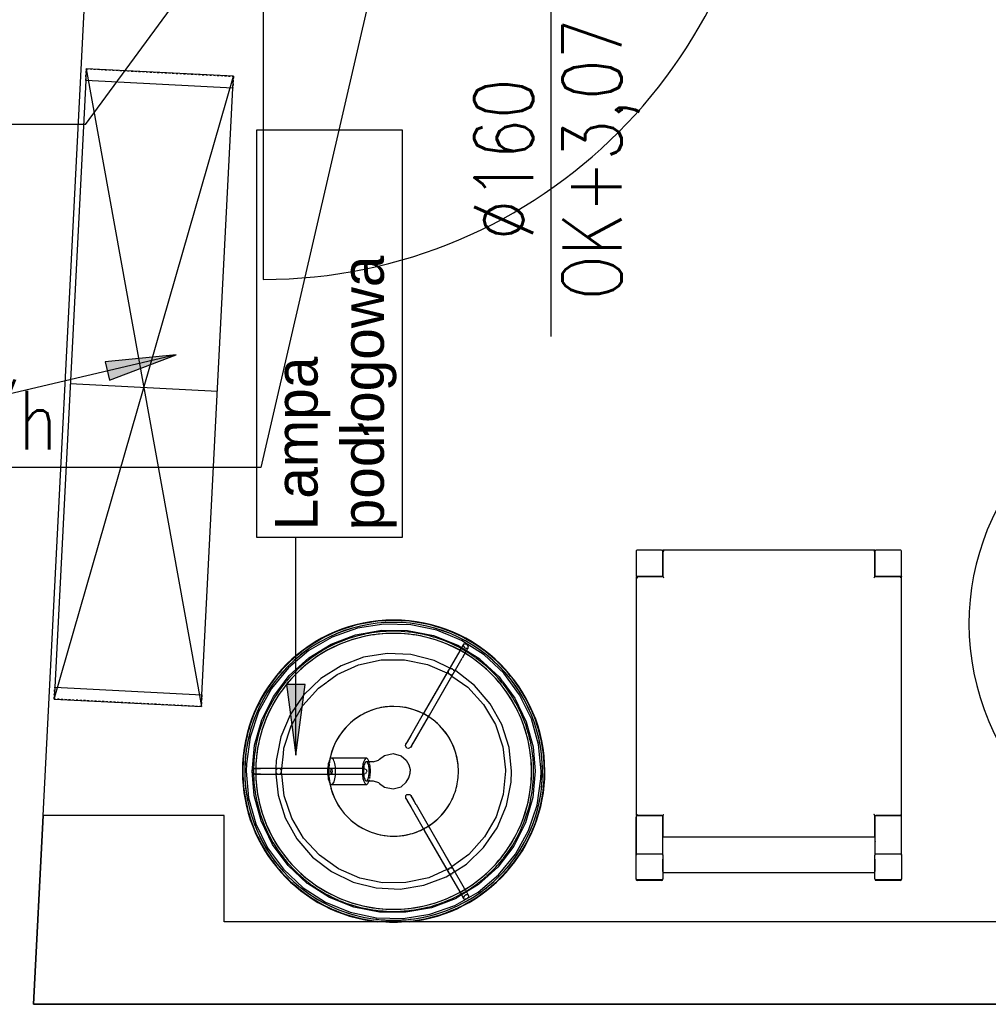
# Model space of a CAD drawing. Header units: centimetres. Extents: x -1062 to 5388, y 1642 to 2943.
# Tile 3 of 90: x -817 to -653, y 2124 to 2291. Entities that reach past the tile are written whole.
import ezdxf
from ezdxf.enums import TextEntityAlignment as Align

# ---------------------------------------------------------------- set-up
doc = ezdxf.new("R2010")
doc.units = ezdxf.units.CM
doc.linetypes.add('XREF$0$Kreska', pattern=[0.635, 0.3175, -0.3175])
for name, color, linetype in [('M-LDR', 5, 'Continuous'), ('M-XREF', 252, 'Continuous'), ('XREF$0$_Cienkie linie_', 8, 'Continuous'), ('XREF$0$_Ukryte linie_', 8, 'XREF$0$Kreska'), ('XREF$0$Drzwi', 8, 'Continuous'), ('XREF$0$Krawędzie wspólne', 8, 'Continuous'), ('XREF$0$Meble', 8, 'Continuous'), ('XREF$0$Modele ogólne', 8, 'Continuous'), ('XREF$0$Notatki tekstowe', 8, 'Continuous'), ('XREF$0$Notatki tekstowe-1', 8, 'Continuous'), ('XREF$0$Oprawy oświetleniowe', 8, 'Continuous'), ('XREF$0$Oprawy oświetleniowe-1', 8, 'Continuous'), ('XREF$0$Oprawy oświetleniowe-2', 8, 'Continuous'), ('XREF$0$Oprawy oświetleniowe-3', 8, 'Continuous'), ('XREF$0$Zabudowa', 8, 'Continuous'), ('XREF$0$Zabudowa-1', 8, 'Continuous'), ('XREF$0$Ściany', 8, 'Continuous'), ('XREF$0$Ściany-2', 8, 'Continuous')]:
    doc.layers.add(name, color=color, linetype=linetype)
doc.layers.add('M-TEXT-n', color=5, linetype='Continuous', lineweight=9)
doc.styles.add('RomanS', font='romans.shx')
doc.styles.add('XREF$0$Arial', font='txt', dxfattribs={"height": 7.2})

# ---------------------------------------------------------------- blocks, each defined once
blk = doc.blocks.new('XREF$0$TD_szafka_z_frontem1 - TD_szafka_z_frontem 2-862398-Aranżacja_01')
at = {"layer": 'XREF$0$_Ukryte linie_'}
for p, q in [((-53.5, -13.8), (-51.5, -13.8)), ((-53.5, -38.8), (-53.5, -13.8)), ((51.5, -13.8), (53.5, -13.8)), ((53.5, -13.8), (53.5, -38.8)), ((-51.5, -38.8), (-53.5, -38.8)), ((53.5, -38.8), (51.5, -38.8))]:
    blk.add_line(p, q, dxfattribs=at)
at = {"layer": 'XREF$0$Modele ogólne'}
for p, q in [((-53.5, -13.8), (53.5, -38.8)), ((53.5, -13.8), (-53.5, -38.8))]:
    blk.add_line(p, q, dxfattribs=at)
at = {"layer": 'XREF$0$Zabudowa-1'}
for p, q in [((-51.5, -13.8), (-53.5, -13.8)), ((-53.5, -13.8), (-53.5, -38.8)), ((53.5, -13.8), (51.5, -13.8)), ((53.5, -38.8), (53.5, -13.8)), ((-53.5, -38.8), (-51.5, -38.8)), ((51.5, -38.8), (53.5, -38.8))]:
    blk.add_line(p, q, dxfattribs=at)
blk = doc.blocks.new('XREF$0$Bimroom_Collection_Dining_Chair_2022 - Dining Chair-V5-Aranżacja_01')
at = {"layer": 'XREF$0$Meble'}
for p, q in [((-22.5, 27.8), (-22.5, 27.71)), ((-22.5, 27.8), (-22.5, 27.71)), ((-22.5, 23.7), (-22.5, 27.71)), ((-22.3, 28), (-18.2, 28)), ((-22.3, 27.91), (-18.2, 27.91)), ((-18, 27.71), (-18, 27.8)), ((-18, 27.71), (-18, 23.7)), ((18, 27.8), (18, 27.71)), ((18, 27.8), (18, 27.71)), ((18, 23.7), (18, 27.71)), ((18.2, 28), (22.3, 28)), ((18.2, 27.91), (22.3, 27.91)), ((22.5, 27.71), (22.5, 27.8)), ((22.5, 27.71), (22.5, 23.7)), ((18, 26.67), (-18, 26.67)), ((-18, 24.42), (-18, 26.5)), ((18, 26.5), (18, 24.42)), ((-22.5, 23.7), (-22.5, 17.2)), ((-22.5, 23.7), (-22.5, 21.3)), ((-18.2, 23.5), (-22.3, 23.5)), ((-18, 20.68), (-18, 23.7)), ((-18, 17.2), (-18, 23.7)), ((18, 23.7), (18, 20.68)), ((18, 23.7), (18, 17.2)), ((22.3, 23.5), (18.2, 23.5)), ((22.5, 17.2), (22.5, 23.7)), ((22.5, 23.7), (22.5, 17.2)), ((22.5, 21.3), (22.5, 23.7)), ((-18, 20.68), (-18, 20.67)), ((-18, 20.68), (-18, 17)), ((-18, 20.67), (18, 20.67)), ((18, 20.67), (18, 20.68)), ((18, 17), (18, 20.68)), ((-18, 17), (-22.5, 17)), ((-22.5, 17), (-22.5, -23.5)), ((-22.3, 17), (-18.2, 17)), ((22.5, 17), (18, 17)), ((18.2, 17), (22.3, 17)), ((22.5, -23.5), (22.5, 17)), ((-22.5, -23.5), (-18, -23.5)), ((-22.5, -23.7), (-22.5, -27.8)), ((-18.2, -23.5), (-22.3, -23.5)), ((-18, -23.5), (-18, -28)), ((-18, -27.8), (-18, -23.7)), ((18, -28), (18, -23.5)), ((18, -23.5), (22.5, -23.5)), ((18, -23.7), (18, -27.8)), ((22.3, -23.5), (18.2, -23.5)), ((22.5, -27.8), (22.5, -23.7)), ((-22.3, -28), (-18.2, -28)), ((-18, -28), (18, -28)), ((18.2, -28), (22.3, -28))]:
    blk.add_line(p, q, dxfattribs=at)
for centre, start, end in [((-22.3, 27.8), 90, 180), ((-18.2, 27.8), 360, 90), ((18.2, 27.8), 90, 180), ((22.3, 27.8), 360, 90), ((-22.3, 21.3), 141.4286, 167.1429), ((-22.3, 21.3), 141.4286, 167.1429), ((-18.2, 21.3), 0, 38.5714), ((-18.2, 21.3), 12.8571, 38.5714), ((18.2, 21.3), 141.4286, 167.1429), ((18.2, 21.3), 141.4286, 167.1429), ((22.3, 21.3), 0, 38.5714), ((22.3, 21.3), 0, 38.5714), ((-22.3, 17.2), 180, 244.2857), ((-22.3, 17.2), 180, 244.2857), ((-22.3, 17.2), 257.1429, 270), ((-18.2, 17.2), 270, 282.8571), ((-18.2, 17.2), 270, 282.8571), ((-18.2, 17.2), 295.7143, 0), ((-18.2, 17.2), 295.7143, 0), ((18.2, 17.2), 180, 244.2857), ((18.2, 17.2), 180, 244.2857), ((18.2, 17.2), 257.1429, 270), ((18.2, 17.2), 257.1429, 270), ((22.3, 17.2), 270, 282.8571), ((22.3, 17.2), 295.7143, 360), ((22.3, 17.2), 295.7143, 0), ((-22.3, -23.7), 90, 180), ((-22.3, -23.7), 150, 165), ((-22.3, -23.7), 90, 120), ((-18.2, -23.7), 0, 90), ((-18.2, -23.7), 60, 75), ((-18.2, -23.7), 0, 30), ((18.2, -23.7), 90, 180), ((18.2, -23.7), 150, 165), ((18.2, -23.7), 90, 120), ((22.3, -23.7), 0, 90), ((22.3, -23.7), 0, 75), ((-22.3, -27.8), 180, 270), ((-22.3, -27.8), 180, 210), ((-22.3, -27.8), 240, 255), ((-18.2, -27.8), 270, 0), ((-18.2, -27.8), 270, 345), ((18.2, -27.8), 180, 270), ((18.2, -27.8), 195, 270), ((22.3, -27.8), 270, 0), ((22.3, -27.8), 285, 0)]:
    blk.add_arc(centre, 0.2, start, end, dxfattribs=at)
for points, knots in [([(-22.5, 27.71), (-22.5, 27.73), (-22.49, 27.78), (-22.46, 27.83), (-22.43, 27.87), (-22.37, 27.9), (-22.33, 27.91), (-22.3, 27.91)], [-1, -1, -1, -1, -0.785714, -0.571429, -0.428571, -0.285714, 0, 0, 0, 0]), ([(-18.2, 27.91), (-18.18, 27.91), (-18.13, 27.9), (-18.08, 27.87), (-18.04, 27.84), (-18.01, 27.79), (-18, 27.74), (-18, 27.71)], [-1, -1, -1, -1, -0.785714, -0.571429, -0.428571, -0.285714, 0, 0, 0, 0]), ([(18, 27.71), (18, 27.73), (18.01, 27.78), (18.04, 27.83), (18.07, 27.87), (18.13, 27.9), (18.17, 27.91), (18.2, 27.91)], [-1, -1, -1, -1, -0.785714, -0.571429, -0.428571, -0.285714, 0, 0, 0, 0]), ([(22.3, 27.91), (22.32, 27.91), (22.37, 27.9), (22.42, 27.87), (22.46, 27.84), (22.49, 27.79), (22.5, 27.74), (22.5, 27.71)], [-1, -1, -1, -1, -0.785714, -0.571429, -0.428571, -0.285714, 0, 0, 0, 0]), ([(-22.3, 23.5), (-22.32, 23.5), (-22.37, 23.51), (-22.42, 23.54), (-22.46, 23.57), (-22.49, 23.62), (-22.5, 23.67), (-22.5, 23.7)], [-1, -1, -1, -1, -0.785714, -0.571429, -0.428571, -0.285714, 0, 0, 0, 0]), ([(-18, 23.7), (-18, 23.67), (-18.01, 23.63), (-18.04, 23.58), (-18.07, 23.54), (-18.13, 23.51), (-18.17, 23.5), (-18.2, 23.5)], [-1, -1, -1, -1, -0.785714, -0.571429, -0.428571, -0.285714, 0, 0, 0, 0]), ([(18.2, 23.5), (18.18, 23.5), (18.13, 23.51), (18.08, 23.54), (18.04, 23.57), (18.01, 23.62), (18, 23.67), (18, 23.7)], [-1, -1, -1, -1, -0.785714, -0.571429, -0.428571, -0.285714, 0, 0, 0, 0]), ([(22.5, 23.7), (22.5, 23.67), (22.49, 23.63), (22.46, 23.58), (22.43, 23.54), (22.37, 23.51), (22.33, 23.5), (22.3, 23.5)], [-1, -1, -1, -1, -0.785714, -0.571429, -0.428571, -0.285714, 0, 0, 0, 0]), ([(-22.5, 17), (-22.5, 17), (-22.5, 17), (-22.49, 16.99), (-22.47, 16.97), (-22.46, 16.96), (-22.44, 16.94), (-22.42, 16.92), (-22.4, 16.9), (-22.39, 16.89), (-22.37, 16.87), (-22.34, 16.84), (-22.32, 16.82), (-22.3, 16.8)], [0, 0, 0, 0, 0.166667, 0.25, 0.333333, 0.416667, 0.5, 0.583333, 0.666667, 0.708333, 0.75, 0.833333, 1, 1, 1, 1]), ([(-18, 17), (-18, 17), (-18, 17), (-17.99, 16.99), (-17.97, 16.97), (-17.96, 16.96), (-17.94, 16.94), (-17.92, 16.92), (-17.9, 16.9), (-17.89, 16.89), (-17.87, 16.87), (-17.84, 16.84), (-17.82, 16.82), (-17.8, 16.8)], [0, 0, 0, 0, 0.166667, 0.25, 0.333333, 0.416667, 0.5, 0.583333, 0.666667, 0.708333, 0.75, 0.833333, 1, 1, 1, 1]), ([(18, 17), (18, 17), (18, 17), (17.99, 16.99), (17.97, 16.97), (17.96, 16.96), (17.94, 16.94), (17.92, 16.92), (17.9, 16.9), (17.89, 16.89), (17.87, 16.87), (17.84, 16.84), (17.82, 16.82), (17.8, 16.8)], [0, 0, 0, 0, 0.166667, 0.25, 0.333333, 0.416667, 0.5, 0.583333, 0.666667, 0.708333, 0.75, 0.833333, 1, 1, 1, 1]), ([(22.5, 17), (22.5, 17), (22.5, 17), (22.49, 16.99), (22.47, 16.97), (22.46, 16.96), (22.44, 16.94), (22.42, 16.92), (22.4, 16.9), (22.39, 16.89), (22.37, 16.87), (22.34, 16.84), (22.32, 16.82), (22.3, 16.8)], [0, 0, 0, 0, 0.166667, 0.25, 0.333333, 0.416667, 0.5, 0.583333, 0.666667, 0.708333, 0.75, 0.833333, 1, 1, 1, 1]), ([(-22.5, -23.5), (-22.5, -23.5), (-22.5, -23.5), (-22.49, -23.49), (-22.47, -23.47), (-22.46, -23.46), (-22.44, -23.44), (-22.42, -23.42), (-22.4, -23.4), (-22.39, -23.39), (-22.37, -23.37), (-22.34, -23.34), (-22.32, -23.32), (-22.3, -23.3)], [0, 0, 0, 0, 0.166667, 0.25, 0.333333, 0.416667, 0.5, 0.583333, 0.666667, 0.708333, 0.75, 0.833333, 1, 1, 1, 1]), ([(-18, -23.5), (-18, -23.5), (-18, -23.5), (-17.99, -23.49), (-17.97, -23.47), (-17.96, -23.46), (-17.94, -23.44), (-17.92, -23.42), (-17.9, -23.4), (-17.89, -23.39), (-17.87, -23.37), (-17.84, -23.34), (-17.82, -23.32), (-17.8, -23.3)], [0, 0, 0, 0, 0.166667, 0.25, 0.333333, 0.416667, 0.5, 0.583333, 0.666667, 0.708333, 0.75, 0.833333, 1, 1, 1, 1]), ([(18, -23.5), (18, -23.5), (18, -23.5), (17.99, -23.49), (17.97, -23.47), (17.96, -23.46), (17.94, -23.44), (17.92, -23.42), (17.9, -23.4), (17.89, -23.39), (17.87, -23.37), (17.84, -23.34), (17.82, -23.32), (17.8, -23.3)], [0, 0, 0, 0, 0.166667, 0.25, 0.333333, 0.416667, 0.5, 0.583333, 0.666667, 0.708333, 0.75, 0.833333, 1, 1, 1, 1]), ([(22.5, -23.5), (22.5, -23.5), (22.5, -23.5), (22.49, -23.49), (22.47, -23.47), (22.46, -23.46), (22.44, -23.44), (22.42, -23.42), (22.4, -23.4), (22.39, -23.39), (22.37, -23.37), (22.34, -23.34), (22.32, -23.32), (22.3, -23.3)], [0, 0, 0, 0, 0.166667, 0.25, 0.333333, 0.416667, 0.5, 0.583333, 0.666667, 0.708333, 0.75, 0.833333, 1, 1, 1, 1]), ([(-18, -28), (-18, -28), (-18, -28), (-17.99, -27.99), (-17.97, -27.97), (-17.96, -27.96), (-17.94, -27.94), (-17.92, -27.92), (-17.9, -27.9), (-17.89, -27.89), (-17.87, -27.87), (-17.84, -27.84), (-17.82, -27.82), (-17.8, -27.8)], [0, 0, 0, 0, 0.166667, 0.25, 0.333333, 0.416667, 0.5, 0.583333, 0.666667, 0.708333, 0.75, 0.833333, 1, 1, 1, 1]), ([(18, -28), (18, -28), (18, -28), (17.99, -27.99), (17.97, -27.97), (17.96, -27.96), (17.94, -27.94), (17.92, -27.92), (17.9, -27.9), (17.89, -27.89), (17.87, -27.87), (17.84, -27.84), (17.82, -27.82), (17.8, -27.8)], [0, 0, 0, 0, 0.166667, 0.25, 0.333333, 0.416667, 0.5, 0.583333, 0.666667, 0.708333, 0.75, 0.833333, 1, 1, 1, 1])]:
    blk.add_open_spline(points, degree=3, knots=knots, dxfattribs=at)
blk = doc.blocks.new('XREF$0$Lighting_Floor-mounting_Orsjo-Belysning_Aria-Floor-Lamp - Black-V6-Aranżacja_01')
at = {"layer": 'XREF$0$Oprawy oświetleniowe'}
for radius, start, end in [(25.65, 360, 180), (23.39, 360, 180), (23.39, 360, 180), (25.65, 180, 263.8961), (23.39, 180, 360), (23.39, 180, 360), (25.65, 276.1039, 360)]:
    blk.add_arc((0, 0), radius, start, end, dxfattribs=at)
at = {"layer": 'XREF$0$Oprawy oświetleniowe-1'}
for p, q in [((-6.13, 24.24), (-8.81, 23.3)), ((-1.64, 24.95), (-6.13, 24.24)), ((-5.47, 23.3), (-2.07, 23.91)), ((-2.07, 23.91), (2.38, 23.88)), ((2.9, 24.83), (-1.64, 24.95)), ((2.38, 23.88), (6.75, 23.03)), ((7.34, 23.9), (2.9, 24.83)), ((8.81, 23.3), (7.34, 23.9)), ((-10.41, 22.73), (-14.35, 20.48)), ((-10.6, 21.54), (-6.44, 23.12)), ((-8.83, 23.29), (-10.41, 22.73)), ((-6.44, 23.12), (-5.49, 23.29)), ((6.75, 23.03), (10.88, 21.39)), ((11.54, 22.18), (8.83, 23.29)), ((15.36, 19.73), (11.54, 22.18)), ((-14.35, 20.48), (-17.81, 17.54)), ((-14.39, 19.21), (-10.6, 21.53)), ((11.21, 20.41), (5.2, 10.01)), ((10.88, 21.39), (14.6, 19.05)), ((11.27, 20.52), (11.21, 20.41)), ((11.41, 20.77), (11.3, 20.58)), ((11.51, 20.94), (11.44, 20.82)), ((12.05, 19.88), (12.26, 20.23)), ((12.32, 20.33), (12.36, 20.4)), ((-17.69, 16.23), (-14.39, 19.21)), ((-5.12, 19.33), (-8.92, 17.9)), ((-5.96, 18.04), (-2.1, 18.88)), ((-1.11, 19.97), (-5.12, 19.33)), ((-2.1, 18.88), (1.86, 18.91)), ((2.94, 19.78), (-1.11, 19.97)), ((1.86, 18.91), (5.73, 18.11)), ((6.88, 18.78), (2.94, 19.78)), ((6.07, 9.51), (11.65, 19.19)), ((9.52, 17.49), (6.88, 18.78)), ((11.68, 19.22), (12.05, 19.88)), ((14.64, 19.02), (17.9, 15.99)), ((18.68, 16.62), (15.36, 19.73)), ((-17.81, 17.54), (-20.69, 14.03)), ((-8.92, 17.9), (-12.35, 15.73)), ((-9.57, 16.41), (-5.96, 18.04)), ((5.73, 18.11), (9.05, 16.67)), ((10.53, 17.01), (10.42, 17.06)), ((13.74, 14.53), (10.53, 17.01)), ((-20.38, 12.68), (-18.51, 15.15)), ((-18.5, 15.15), (-17.69, 16.23)), ((-12.35, 15.73), (-15.27, 12.91)), ((-12.76, 14.08), (-11.33, 15.13)), ((-11.29, 15.15), (-9.57, 16.41)), ((9.9, 16.15), (12.58, 14.24)), ((17.9, 15.99), (18.49, 15.19)), ((18.52, 15.15), (20.54, 12.41)), ((21.37, 12.97), (18.68, 16.62)), ((-20.69, 14.03), (-22.89, 10.06)), ((-15.4, 11.13), (-12.76, 14.08)), ((12.58, 14.24), (15.26, 11.33)), ((16.39, 11.46), (13.74, 14.53)), ((-22.37, 8.71), (-20.38, 12.68)), ((-15.27, 12.91), (-17.56, 9.56)), ((20.54, 12.41), (22.48, 8.41)), ((23.37, 8.9), (21.37, 12.97)), ((-22.89, 10.06), (-24.33, 5.76)), ((-17.37, 7.7), (-15.4, 11.13)), ((15.26, 11.33), (17.27, 7.92)), ((18.37, 7.91), (16.39, 11.46)), ((-23.59, 4.43), (-22.37, 8.71)), ((-17.56, 9.56), (-19.13, 5.82)), ((5.2, 10.01), (5.03, 9.72)), ((5.2, 10.01), (5.03, 9.72)), ((5.9, 9.22), (6.07, 9.51)), ((22.48, 8.41), (23.65, 4.12)), ((24.59, 4.52), (23.37, 8.89)), ((-18.59, 3.93), (-17.37, 7.7)), ((17.27, 7.92), (18.54, 4.17)), ((19.59, 4.04), (18.37, 7.91)), ((-24.33, 5.76), (-24.97, 1.26)), ((-19.13, 5.82), (-19.7, 2.94)), ((-23.95, 0.6), (-23.59, 4.43)), ((-18.69, 2.95), (-18.59, 3.93)), ((18.54, 4.17), (19, 0.24)), ((20, 0), (19.59, 4.04)), ((23.65, 4.12), (24, 0)), ((25, 0), (24.59, 4.52)), ((-19.92, 1.84), (-19.98, 0.5)), ((-19.7, 2.94), (-19.92, 1.84)), ((-18.95, 0.5), (-18.69, 2.94)), ((-4.62, 2.23), (-10.52, 2.23)), ((-3.45, 1.62), (-2.54, 1.9)), ((-2.54, 1.9), (-2.38, 2.05)), ((-2.38, 2.05), (-1.53, 2.68)), ((-1.53, 2.68), (-0.09, 3)), ((-0.09, 3), (1.29, 2.61)), ((1.29, 2.61), (2.15, 1.87)), ((2.15, 1.87), (2.61, 1.09)), ((-24.97, 1.26), (-25, 0)), ((-25, 0), (-24.59, -4.52)), ((-24.01, 0), (-23.78, 0.42)), ((-24, 0), (-23.95, 0.59)), ((-23.95, -0.6), (-24, 0)), ((-23.64, 0.46), (-23.55, 0.49)), ((-23.51, 0.5), (-23.35, 0.5)), ((-23.35, 0.5), (-23.51, 0.5)), ((-23.51, 0.5), (-23.51, 0.5)), ((-23.33, 0.5), (-23.11, 0.5)), ((-23.01, 0.5), (-23.33, 0.5)), ((-23.11, 0.5), (-22.6, 0.5)), ((-21.89, 0.5), (-22.99, 0.5)), ((-21.89, 0.5), (-22.59, 0.5)), ((-11.15, 0.5), (-21.89, 0.5)), ((-3.45, 1.62), (-4.62, 1.62)), ((2.61, 1.09), (2.8, 0.32)), ((2.8, 0.32), (2.81, 0)), ((2.8, -0.32), (2.81, 0)), ((19, 0), (18.59, -3.93)), ((19, 0.24), (19, 0)), ((19.92, -1.84), (20, 0)), ((24, 0), (23.59, -4.43)), ((24.97, -1.26), (25, 0)), ((-23.65, -4.12), (-23.95, -0.64)), ((-23.51, -0.5), (-23.72, -0.39)), ((-23.51, -0.5), (-23.35, -0.5)), ((-23.39, -0.5), (-23.51, -0.5)), ((-23.33, -0.5), (-23.11, -0.5)), ((-22.6, -0.5), (-23.33, -0.5)), ((-22.59, -0.5), (-21.89, -0.5)), ((-21.89, -0.5), (-11.15, -0.5)), ((-19.95, -0.5), (-19.59, -4.04)), ((-18.54, -4.17), (-18.97, -0.5)), ((-4.62, -1.62), (-3.45, -1.62)), ((-3.45, -1.62), (-2.54, -1.9)), ((2.15, -1.87), (2.61, -1.09)), ((2.61, -1.09), (2.8, -0.32)), ((24.33, -5.76), (24.97, -1.26)), ((-10.52, -2.23), (-4.62, -2.23)), ((-2.54, -1.9), (-2.38, -2.05)), ((-2.38, -2.05), (-1.53, -2.68)), ((-1.53, -2.68), (-0.09, -3)), ((-0.09, -3), (1.29, -2.61)), ((1.29, -2.61), (2.15, -1.87)), ((19.13, -5.82), (19.92, -1.84)), ((-24.59, -4.52), (-23.37, -8.89)), ((-22.48, -8.41), (-23.65, -4.12)), ((-19.59, -4.04), (-18.37, -7.91)), ((-17.27, -7.92), (-18.54, -4.17)), ((18.59, -3.93), (17.37, -7.7)), ((23.59, -4.43), (22.37, -8.71)), ((17.56, -9.56), (19.13, -5.82)), ((22.89, -10.06), (24.33, -5.76)), ((-18.37, -7.91), (-16.39, -11.46)), ((-15.26, -11.33), (-17.27, -7.92)), ((17.37, -7.7), (15.4, -11.13)), ((-23.37, -8.9), (-21.37, -12.97)), ((-20.54, -12.41), (-22.48, -8.41)), ((5.03, -9.72), (5.2, -10.01)), ((5.2, -10.01), (11.21, -20.41)), ((6.07, -9.51), (5.9, -9.22)), ((6.07, -9.51), (5.9, -9.22)), ((12.05, -19.88), (6.07, -9.51)), ((15.27, -12.91), (17.56, -9.56)), ((22.37, -8.71), (20.38, -12.68)), ((-16.39, -11.46), (-13.74, -14.53)), ((-12.58, -14.24), (-15.26, -11.33)), ((15.4, -11.13), (12.76, -14.08)), ((20.69, -14.03), (22.89, -10.06)), ((-21.37, -12.97), (-18.68, -16.62)), ((-17.9, -15.99), (-20.54, -12.41)), ((12.35, -15.73), (15.27, -12.91)), ((20.38, -12.68), (17.69, -16.23)), ((-13.74, -14.53), (-10.53, -17.01)), ((-9.36, -16.54), (-12.58, -14.24)), ((12.76, -14.08), (9.91, -16.16)), ((17.81, -17.54), (20.69, -14.03)), ((-18.68, -16.62), (-15.36, -19.73)), ((-14.64, -19.02), (-17.9, -15.99)), ((-5.73, -18.11), (-9.36, -16.54)), ((9.04, -16.65), (5.96, -18.04)), ((10.38, -16.98), (12.35, -15.73)), ((17.69, -16.23), (14.39, -19.21)), ((-10.53, -17.01), (-6.88, -18.78)), ((-1.86, -18.91), (-5.73, -18.11)), ((5.96, -18.04), (2.1, -18.88)), ((5.12, -19.33), (8.92, -17.9)), ((8.92, -17.9), (9.54, -17.51)), ((14.35, -20.48), (17.81, -17.54)), ((-15.36, -19.73), (-11.54, -22.18)), ((-10.88, -21.39), (-14.6, -19.05)), ((-6.88, -18.78), (-2.94, -19.78)), ((-2.94, -19.78), (1.11, -19.97)), ((2.1, -18.88), (-1.86, -18.91)), ((1.11, -19.97), (5.12, -19.33)), ((14.39, -19.21), (10.6, -21.53)), ((12.26, -20.23), (12.05, -19.88)), ((-6.75, -23.03), (-10.88, -21.39)), ((10.6, -21.54), (6.44, -23.12)), ((10.41, -22.73), (14.35, -20.48)), ((11.21, -20.41), (11.27, -20.52)), ((11.3, -20.57), (11.39, -20.73)), ((11.43, -20.8), (11.51, -20.94)), ((12.36, -20.4), (12.3, -20.31)), ((-11.54, -22.18), (-7.34, -23.9)), ((-2.38, -23.88), (-6.75, -23.03)), ((6.44, -23.12), (2.07, -23.91)), ((6.13, -24.24), (10.41, -22.73)), ((-7.34, -23.9), (-2.9, -24.83)), ((-2.9, -24.83), (1.64, -24.95)), ((2.07, -23.91), (-2.38, -23.88)), ((1.64, -24.95), (6.13, -24.24))]:
    blk.add_line(p, q, dxfattribs=at)
at = {"layer": 'XREF$0$Oprawy oświetleniowe-1', "flags": 128}
for points in [[(5.9, 9.22), (6.04, 9.45), (6.07, 9.51)], [(-23.79, -0.35), (-23.93, -0.27), (-24.01, 0)], [(-23.08, -0.5), (-22.05, -0.5), (-21.89, -0.5)], [(5.03, -9.72), (5.17, -9.95), (5.2, -10.01)]]:
    blk.add_lwpolyline(points, dxfattribs=at)
at = {"layer": 'XREF$0$Oprawy oświetleniowe-1'}
for radius, start, end in [(25.25, 64.2857, 167.1429), (25.57, 96, 108), (25.57, 84, 96), (25.57, 72, 84), (25.57, 108, 120), (23.75, 91.8916, 101.3647), (23.75, 90.0644, 91.808), (23.75, 77.5589, 90), (25.57, 60, 72), (25.57, 120, 132), (23.75, 101.54, 131.3576), (23.75, 77.1584, 77.495), (23.75, 67.2629, 77.1429), (23.75, 54.4094, 67.0457), (25.25, 12.8571, 64.2857), (25.57, 48, 60), (25.57, 132, 143.8855), (23.75, 51.4286, 54.1634), (23.75, 39.0692, 51.4286), (25.57, 36.1145, 48), (23.75, 131.4866, 140.1571), (25.57, 144, 155.9247), (23.75, 140.2508, 141.3258), (25.57, 24.0753, 36), (23.75, 141.4286, 168.646), (23.75, 38.5746, 39.0167), (23.75, 27.9284, 38.5714), (25.57, 156, 167.9629), (11, 105, 120), (11, 90, 105), (11, 360, 90), (23.75, 25.7143, 27.8298), (23.75, 17.2708, 25.7143), (25.57, 12.0371, 24), (11, 120, 150), (23.75, 11.7927, 17.1915), (25.57, 168, 180), (25.25, 167.1429, 180), (11, 150, 168.8497), (25.25, 360, 12.8571), (25.57, 0, 12), (23.75, 168.753, 180), (23.75, 7.2078, 11.7238), (23.75, 360, 7.1427), (25.57, 180, 192), (25.25, 180, 205.7143), (23.75, 180, 191.7238), (11, 345, 360), (25.25, 334.2857, 360), (23.75, 348.753, 360), (25.57, 348, 0), (11, 191.1474, 195), (11, 195, 330), (11, 330, 345), (23.75, 191.7927, 192.8571), (23.75, 321.4286, 348.646), (25.57, 192.0371, 204), (23.75, 192.8571, 205.7143), (25.57, 336, 347.9629), (25.57, 204.0753, 216), (25.25, 205.7143, 244.2857), (23.75, 205.7143, 218.5714), (25.25, 321.4286, 334.2857), (25.57, 324, 335.9247), (23.75, 218.5746, 219.0167), (23.75, 219.0692, 231.4286), (23.75, 318.6571, 321.3258), (25.57, 216.1145, 228), (25.25, 295.7143, 321.4286), (23.75, 311.4866, 318.6238), (25.57, 312, 323.8855), (23.75, 308.5714, 311.3576), (25.57, 228, 240), (23.75, 231.4286, 231.69), (23.75, 231.7962, 234.1634), (23.75, 234.3403, 244.9503), (23.75, 295.7143, 303.7637), (25.57, 300, 312), (23.75, 303.8188, 308.5714), (23.75, 245.0089, 247.0457), (23.75, 291.136, 295.7143), (25.57, 240, 252), (25.25, 244.2857, 257.1429), (23.75, 247.2629, 270), (25.25, 270, 295.7143), (23.75, 270.0644, 281.3647), (23.75, 281.54, 282.8571), (23.75, 282.8571, 291.0667), (25.57, 288, 300), (25.57, 252, 264), (25.25, 257.1429, 270), (25.57, 276, 288), (25.57, 264, 276)]:
    blk.add_arc((0, 0), radius, start, end, dxfattribs=at)
for centre, major_axis, ratio, start_param, end_param in [((-10.52, 0), (0, 2.23), 0.305363, 0.314159, 1.570796), ((-10.52, 0), (0, 2.23), 0.305363, 5.969026, 6.597345), ((-4.62, 0), (0, 2.23), 0.305363, 5.581319, 7.853982), ((-10.52, 0), (0, 2.23), 0.305363, 1.570796, 2.827433), ((-4.62, 0), (0, 2.23), 0.305363, 1.570796, 3.843459), ((-4.62, 0), (0, 1.62), 0.305363, 0.785398, 1.570796), ((-4.62, 0), (0, 1.62), 0.305363, 0, 0.785398), ((-4.62, 0), (0, 1.62), 0.305363, 1.570796, 2.356194), ((-4.62, 0), (0, 1.62), 0.305363, 2.356194, 3.141593), ((-10.52, 0), (0, 2.23), 0.305363, 2.827433, 3.455752), ((12.29, -21.29), (0.433, 0.25), 0.610127, 1.570796, 1.700221), ((12.29, -21.29), (0.433, 0.25), 0.610127, 1.308997, 1.570796), ((12.29, -21.29), (0.433, 0.25), 0.610127, 4.339216, 4.712389), ((12.29, -21.29), (0.433, 0.25), 0.610127, 4.712389, 5.221921)]:
    blk.add_ellipse(centre, major_axis=major_axis, ratio=ratio, start_param=start_param, end_param=end_param, dxfattribs=at)
at = {"layer": 'XREF$0$Oprawy oświetleniowe-2'}
for p, q in [((9.18, 16.61), (9.24, 16.59)), ((9.28, 16.57), (9.35, 16.54)), ((9.39, 16.52), (9.45, 16.47)), ((9.49, 16.44), (9.56, 16.39)), ((9.6, 16.36), (9.66, 16.32)), ((9.7, 16.29), (9.75, 16.26)), ((-20, 0.1), (-20, 0)), ((-19.98, 0.33), (-19.99, 0.25)), ((-19.99, 0.23), (-19.99, 0.13)), ((-19.98, 0.42), (-19.98, 0.35)), ((-11.27, 0.5), (-19.5, 0.5)), ((-19, 0.01), (-18.99, 0.09)), ((-18.99, 0.14), (-18.98, 0.21)), ((-18.97, 0.25), (-18.97, 0.32)), ((-18.96, 0.35), (-18.96, 0.41)), ((-10.93, 0.5), (-11.15, 0.5)), ((-10.93, 0.5), (-11.15, 0.5)), ((-10.53, 0.5), (-10.93, 0.5)), ((-10.53, 0.5), (-10.93, 0.5)), ((-5.19, 0.5), (-10.53, 0.5)), ((-8.61, 0.5), (-10.53, 0.5)), ((-6.66, 0.5), (-8.61, 0.5)), ((-5.45, 0.5), (-6.66, 0.5)), ((-5.05, 0.5), (-5.45, 0.5)), ((-5.19, 0.5), (-5.05, 0.5)), ((-5.04, 0.5), (-4.76, 0.35)), ((-4.75, 0.34), (-4.64, 0.29)), ((-4.61, 0.27), (-4.57, 0.13)), ((-4.54, 0), (-4.58, -0.08)), ((-4.57, 0.11), (-4.54, 0)), ((-20, -0.03), (-19.99, -0.13)), ((-19.98, -0.15), (-19.97, -0.25)), ((-19.97, -0.27), (-19.96, -0.35)), ((-19.96, -0.37), (-19.96, -0.43)), ((-19.5, -0.5), (-11.27, -0.5)), ((-19, -0.13), (-19, -0.04)), ((-19, -0.24), (-19, -0.16)), ((-18.99, -0.35), (-18.99, -0.28)), ((-18.98, -0.43), (-18.98, -0.38)), ((-11.15, -0.5), (-10.93, -0.5)), ((-11.15, -0.5), (-10.93, -0.5)), ((-10.93, -0.5), (-10.55, -0.5)), ((-10.93, -0.5), (-10.55, -0.5)), ((-10.53, -0.5), (-5.19, -0.5)), ((-10.53, -0.5), (-8.67, -0.5)), ((-8.67, -0.5), (-6.7, -0.5)), ((-6.7, -0.5), (-5.47, -0.5)), ((-5.47, -0.5), (-5.05, -0.5)), ((-5.05, -0.5), (-5.19, -0.5)), ((-4.8, -0.43), (-5.04, -0.5)), ((-5.04, -0.5), (-5.04, -0.5)), ((-4.63, -0.18), (-4.77, -0.42)), ((-4.6, -0.12), (-4.63, -0.17)), ((-22.8, -5.2), (-22.8, -5.21)), ((-22.8, -5.21), (-22.8, -5.2)), ((22.8, -5.21), (22.8, -5.2)), ((22.8, -5.2), (22.8, -5.21)), ((9.27, -16.55), (9.21, -16.58)), ((9.37, -16.5), (9.31, -16.53)), ((9.49, -16.45), (9.38, -16.5)), ((9.71, -16.31), (9.65, -16.36)), ((9.79, -16.25), (9.74, -16.29)), ((9.78, -17.36), (9.85, -17.31)), ((9.88, -17.29), (9.96, -17.25)), ((9.99, -17.22), (10.07, -17.18))]:
    blk.add_line(p, q, dxfattribs=at)
for start, end in [(171.025, 173.1088), (168.8497, 170.9352), (178.1372, 178.6681), (178.1372, 178.6681), (178.6828, 179.301), (178.6828, 179.301), (179.3182, 179.9809), (179.3182, 179.9809), (180, 180.6634), (180, 180.6634), (176.6822, 177.3657), (177.4554, 177.7107), (177.4554, 177.7107), (177.7186, 178.1255), (177.7186, 178.1255), (173.249, 176.5544), (180.6818, 181.3), (180.6818, 181.3), (181.3172, 181.8475), (181.3172, 181.8475), (181.8628, 182.269), (181.8628, 182.269), (182.6311, 184.668), (184.801, 188.975), (189.0208, 191.1474)]:
    blk.add_arc((0, 0), 11, start, end, dxfattribs=at)
for centre, major_axis, start_param, end_param in [((9.75, 16.89), (-0.433, 0.25), 0.310696, 0.423104), ((9.75, 16.89), (-0.433, 0.25), 0.523599, 0.684078), ((9.75, 16.89), (-0.433, 0.25), 0.785398, 0.945211), ((9.75, 16.89), (-0.433, 0.25), 0, 0.162234), ((9.75, 16.89), (-0.433, 0.25), 6.117758, 6.283185), ((9.75, 16.89), (-0.433, 0.25), 5.851978, 6.021386), ((9.75, 16.89), (-0.433, 0.25), 3.239029, 3.403392), ((9.75, 16.89), (-0.433, 0.25), 3.496891, 3.665191), ((9.75, 16.89), (-0.433, 0.25), 1.047198, 1.206549), ((9.75, 16.89), (-0.433, 0.25), 1.308997, 1.468123), ((9.75, 16.89), (-0.433, 0.25), 1.570796, 1.72995), ((9.75, 16.89), (-0.433, 0.25), 1.832596, 1.992029), ((9.75, 16.89), (-0.433, 0.25), 2.094395, 2.25434), ((9.75, 16.89), (-0.433, 0.25), 2.879793, 3.025556), ((-19.5, 0), (0, 0.5), 1.362642, 1.570796), ((-19.5, 0), (0, 0.5), 1.10243, 1.308997), ((-19.5, 0), (0, 0.5), 0.843309, 1.047198), ((-19.5, 0), (0, 0.5), 0.58509, 0.785398), ((-19.5, 0), (0, 0.5), 0.327531, 0.523599), ((-19.5, 0), (0, 0.5), 0.070352, 0.261799), ((-19.5, 0), (0, 0.5), 6.108167, 6.211234), ((-19.5, 0), (0, 0.5), 5.759587, 5.890382), ((-19.5, 0), (0, 0.5), 5.497787, 5.685494), ((-19.5, 0), (0, 0.5), 5.235988, 5.422842), ((-19.5, 0), (0, 0.5), 4.991568, 5.160418), ((-19.5, 0), (0, 0.5), 4.730463, 4.898263), ((-19.5, 0), (0, 0.5), 1.624069, 1.832596), ((-19.5, 0), (0, 0.5), 1.886752, 2.094395), ((-19.5, 0), (0, 0.5), 2.150649, 2.356194), ((-19.5, 0), (0, 0.5), 2.415625, 2.617994), ((-19.5, 0), (0, 0.5), 2.681467, 2.879793), ((-19.5, 0), (0, 0.5), 2.94789, 3.141593), ((-19.5, 0), (0, 0.5), 3.15591, 3.301735), ((-19.5, 0), (0, 0.5), 3.403392, 3.534396), ((-19.5, 0), (0, 0.5), 3.665191, 3.852505), ((-19.5, 0), (0, 0.5), 3.926991, 4.113548), ((-19.5, 0), (0, 0.5), 4.18879, 4.374835), ((-19.5, 0), (0, 0.5), 4.45059, 4.636401), ((9.75, -16.89), (0.433, 0.25), 2.094395, 2.253301), ((9.75, -16.89), (0.433, 0.25), 1.849975, 1.990993), ((9.75, -16.89), (0.433, 0.25), 1.588871, 1.728918), ((9.75, -16.89), (0.433, 0.25), 1.308997, 1.467092), ((9.75, -16.89), (0.433, 0.25), 1.047198, 1.205517), ((9.75, -16.89), (0.433, 0.25), 0.785398, 0.944177), ((9.75, -16.89), (0.433, 0.25), 0.261799, 0.422062), ((9.75, -16.89), (0.433, 0.25), 6.118847, 6.283185), ((9.75, -16.89), (0.433, 0.25), 2.617994, 2.875025), ((9.75, -16.89), (0.433, 0.25), 3.240078, 3.403392), ((9.75, -16.89), (0.433, 0.25), 3.497966, 3.621304), ((9.75, -16.89), (0.433, 0.25), 3.756209, 3.926991), ((9.75, -16.89), (0.433, 0.25), 5.853092, 6.021386), ((9.75, -16.89), (0.433, 0.25), 5.587799, 5.759587)]:
    blk.add_ellipse(centre, major_axis=major_axis, ratio=0.99028, start_param=start_param, end_param=end_param, dxfattribs=at)
at = {"layer": 'XREF$0$Oprawy oświetleniowe-3'}
for p, q in [((11.8, 21.44), (11.51, 20.94)), ((12.28, 20.27), (12.32, 20.33)), ((12.36, 20.4), (12.48, 20.62)), ((12.5, 20.64), (12.68, 20.97)), ((9.32, 17.14), (5.2, 10.01)), ((9.63, 17.44), (9.58, 17.46)), ((9.72, 17.4), (9.65, 17.43)), ((9.82, 17.35), (9.75, 17.38)), ((9.94, 17.29), (9.86, 17.33)), ((10.05, 17.24), (9.97, 17.27)), ((10.15, 17.19), (10.09, 17.22)), ((10.26, 17.13), (10.2, 17.17)), ((10.34, 17.1), (10.29, 17.12)), ((6.07, 9.51), (10.18, 16.64)), ((5.03, 9.72), (2.16, 4.75)), ((3.03, 4.25), (5.9, 9.22)), ((2.08, 4.61), (2.16, 4.75)), ((2.54, 3.86), (2.27, 3.93)), ((2.95, 4.11), (2.54, 3.86)), ((3.03, 4.25), (2.95, 4.11)), ((-11.27, 0.5), (-21.89, 0.5)), ((-11.15, 0.5), (-11.27, 0.5)), ((-10.53, 0.5), (-11.15, 0.5)), ((-21.89, -0.5), (-11.27, -0.5)), ((-11.27, -0.5), (-11.15, -0.5)), ((-11.27, -0.5), (-11.15, -0.5)), ((-11.15, -0.5), (-10.55, -0.5)), ((2.08, -4.61), (2.29, -4.97)), ((2.16, -4.75), (2.08, -4.61)), ((2.16, -4.75), (5.03, -9.72)), ((2.95, -4.11), (3.03, -4.25)), ((3.84, -5.66), (3.03, -4.25)), ((2.32, -5.01), (2.9, -6.02)), ((5.9, -9.22), (3.86, -5.68)), ((5.2, -10.01), (9.32, -17.14)), ((10.18, -16.64), (6.07, -9.51)), ((9.69, -17.42), (9.75, -17.38)), ((10.1, -17.15), (10.15, -17.12)), ((10.2, -17.09), (10.26, -17.06)), ((-10.06, -21.52), (-10.03, -21.53)), ((11.51, -20.94), (11.86, -21.54)), ((12.6, -20.83), (12.36, -20.4)), ((12.73, -21.04), (12.61, -20.85))]:
    blk.add_line(p, q, dxfattribs=at)
at = {"layer": 'XREF$0$Oprawy oświetleniowe-3', "flags": 128}
for points in [[(5.03, 9.72), (3.9, 7.76), (2.92, 6.05)], [(2.95, 4.11), (3.16, 4.47), (3.76, 5.52), (4.74, 7.21), (5.9, 9.22)], [(2.92, 6.05), (2.3, 4.98), (2.08, 4.61), (2.08, 4.61)], [(2.27, 3.93), (2.02, 4.34), (2.08, 4.61)], [(-11.15, 0.5), (-11.21, 0.5), (-11.27, 0.5)], [(2.08, -4.61), (2.07, -4.13), (2.27, -3.93)], [(2.27, -3.93), (2.75, -3.92), (2.95, -4.11)], [(3.17, -4.48), (2.95, -4.11), (2.95, -4.11)], [(3.84, -5.66), (3.78, -5.55), (3.18, -4.51)], [(2.91, -6.04), (3.87, -7.71), (5.03, -9.72)], [(5.9, -9.22), (4.77, -7.26), (3.86, -5.68)]]:
    blk.add_lwpolyline(points, dxfattribs=at)
at = {"layer": 'XREF$0$Oprawy oświetleniowe-3'}
for radius, start, end in [(25.25, 360, 102.8571), (25.25, 102.8571, 115.7143), (23.39, 77.1429, 102.8571), (23.39, 77.1432, 102.8568), (25.25, 115.7143, 180), (23.39, 102.8575, 115.7143), (23.39, 102.8571, 115.7136), (23.39, 64.2857, 77.1425), (23.39, 64.2864, 77.1429), (23.39, 115.7151, 128.5714), (23.39, 115.7143, 128.5703), (23.39, 51.4286, 64.2849), (23.39, 51.4297, 64.2857), (23.39, 128.5728, 154.2849), (23.39, 128.5732, 141.4286), (23.39, 25.7151, 51.4272), (23.39, 38.5714, 51.4268), (23.39, 141.4297, 154.2857), (23.39, 25.7143, 38.5703), (23.39, 154.2857, 167.1425), (23.39, 154.2864, 167.1429), (11, 0, 168.8497), (23.39, 12.8575, 25.7143), (23.39, 12.8571, 25.7136), (23.39, 167.1429, 180), (23.39, 167.1432, 180), (23.39, 360, 12.8571), (23.39, 0, 12.8568), (11, 171.025, 173.1088), (11, 168.8497, 170.9352), (25.25, 180, 360), (23.39, 180, 192.8571), (23.39, 180, 192.8568), (11, 176.6822, 177.3657), (11, 173.249, 176.5544), (11, 345, 360), (23.39, 347.1429, 360), (11, 182.6311, 184.668), (11, 184.801, 188.975), (23.39, 347.1432, 360), (11, 189.0208, 191.1474), (11, 191.1474, 285), (11, 330, 345), (23.39, 192.8667, 205.7143), (23.39, 192.8664, 205.7136), (11, 300, 330), (23.39, 334.2857, 347.1333), (23.39, 334.2864, 347.1336), (11, 285, 300), (23.39, 205.7151, 231.4272), (23.39, 205.7143, 218.5703), (23.39, 321.4286, 334.2849), (23.39, 321.4297, 334.2857), (23.39, 218.5714, 231.4268), (23.39, 295.7151, 321.4272), (23.39, 308.5732, 321.4286), (23.39, 231.4286, 244.2849), (23.39, 231.4297, 244.2857), (23.39, 295.7143, 308.5703), (23.39, 244.2857, 257.1425), (23.39, 244.2864, 257.1429), (23.39, 282.8575, 295.7143), (23.39, 282.8571, 295.7136), (23.39, 257.1429, 282.8571), (23.39, 257.1432, 282.8568)]:
    blk.add_arc((0, 0), radius, start, end, dxfattribs=at)
for centre, major_axis, ratio, start_param, end_param in [((12.25, 21.22), (-0.433, 0.25), 0.610127, 0.100596, 1.570796), ((12.25, 21.22), (-0.433, 0.25), 0.610127, 6.061295, 6.283185), ((12.25, 21.22), (-0.433, 0.25), 0.610127, 5.235988, 6.021386), ((12.25, 21.22), (-0.433, 0.25), 0.610127, 1.570796, 3.138019), ((12.25, 21.22), (-0.433, 0.25), 0.610127, 4.712389, 5.139714), ((12.25, 21.22), (-0.433, 0.25), 0.610127, 4.45059, 4.712389), ((12.25, 21.22), (-0.433, 0.25), 0.610127, 3.403392, 4.420121), ((9.75, 16.89), (-0.433, 0.25), 0.99028, 5.322062, 5.497787), ((9.75, 16.89), (-0.433, 0.25), 0.99028, 5.058361, 5.235988), ((9.75, 16.89), (-0.433, 0.25), 0.99028, 4.795685, 4.974188), ((9.75, 16.89), (-0.433, 0.25), 0.99028, 4.534082, 4.712389), ((9.75, 16.89), (-0.433, 0.25), 0.99028, 4.296645, 4.45059), ((9.75, 16.89), (-0.433, 0.25), 0.99028, 4.013918, 4.18879), ((-10.52, 0), (0, 2.23), 0.305363, 4.712389, 5.969026), ((-4.62, 0), (0, 2.23), 0.305363, 5.340708, 5.581319), ((-10.53, 0), (0, 0.5), 0.305363, 4.712389, 7.853982), ((-10.53, 0), (0, 0.5), 0.305363, 1.570796, 2.617994), ((-10.53, 0), (0, 0.5), 0.305363, 3.692454, 4.712389), ((-10.52, 0), (0, 2.23), 0.305363, 3.479463, 4.712389), ((-4.62, 0), (0, 1.62), 0.305363, 6.086836, 6.283185), ((-4.62, 0), (0, 1.62), 0.305363, 5.890486, 6.052314), ((-4.62, 0), (0, 1.62), 0.305363, 4.712389, 5.821443), ((-4.62, 0), (0, 2.23), 0.305363, 5.275275, 5.318725), ((-4.62, 0), (0, 2.23), 0.305363, 4.995264, 5.261828), ((-4.62, 0), (0, 2.23), 0.305363, 4.851666, 4.976944), ((-4.62, 0), (0, 2.23), 0.305363, 4.7242, 4.843174), ((-10.53, 0), (0, 0.5), 0.305363, 2.879793, 3.665191), ((-4.62, 0), (0, 1.62), 0.305363, 3.141593, 3.312402), ((-4.62, 0), (0, 1.62), 0.305363, 3.337942, 3.483211), ((-4.62, 0), (0, 1.62), 0.305363, 3.534292, 3.654019), ((-4.62, 0), (0, 1.62), 0.305363, 3.730641, 4.712389), ((-4.62, 0), (0, 2.23), 0.305363, 3.843459, 4.02758), ((-4.62, 0), (0, 2.23), 0.305363, 4.121846, 4.16295), ((-4.62, 0), (0, 2.23), 0.305363, 4.166597, 4.30031), ((-4.62, 0), (0, 2.23), 0.305363, 4.32127, 4.530809), ((-4.62, 0), (0, 2.23), 0.305363, 4.540051, 4.700578), ((9.75, -16.89), (0.433, 0.25), 0.99028, 4.015041, 4.18879), ((9.75, -16.89), (0.433, 0.25), 0.99028, 4.274666, 4.45059), ((9.75, -16.89), (0.433, 0.25), 0.99028, 4.535235, 4.712389), ((9.75, -16.89), (0.433, 0.25), 0.99028, 4.796845, 4.974188), ((9.75, -16.89), (0.433, 0.25), 0.99028, 5.323212, 5.497787), ((12.29, -21.29), (0.433, 0.25), 0.610127, 2.094395, 3.926991), ((12.29, -21.29), (0.433, 0.25), 0.610127, 1.700221, 2.034069), ((12.29, -21.29), (0.433, 0.25), 0.610127, 4.049967, 4.339216), ((12.29, -21.29), (0.433, 0.25), 0.610127, 0.523599, 1.308997), ((12.29, -21.29), (0.433, 0.25), 0.610127, 5.235988, 5.389432), ((12.29, -21.29), (0.433, 0.25), 0.610127, 5.759587, 6.544985), ((12.29, -21.29), (0.433, 0.25), 0.610127, 5.497787, 5.679818)]:
    blk.add_ellipse(centre, major_axis=major_axis, ratio=ratio, start_param=start_param, end_param=end_param, dxfattribs=at)
blk = doc.blocks.new('XREF$0$350238_Oak Coffee table HOLLY Dia 800x500 - 350238_Oak Coffee table HOLLY Dia 800x500-869748-Aranżacja_01')
at = {"layer": 'XREF$0$Meble'}
for start, end in [(360, 180), (180, 360)]:
    blk.add_arc((0, 0), 42.5, start, end, dxfattribs=at)
blk = doc.blocks.new('XREF')
at = {"layer": 'XREF$0$Notatki tekstowe-1'}
for points in [[(-790.68, 2234.2), (-802.72, 2233), (-802, 2229.92)], [(-770.42, 2166.3), (-768.84, 2178.3), (-772, 2178.3)]]:
    blk.add_hatch(color=256, dxfattribs=at).paths.add_polyline_path(points)
at = {"layer": 'XREF$0$_Cienkie linie_'}
blk.add_line((-783.7, 2227.98), (-808.66, 2229.26), dxfattribs=at)
at = {"layer": 'XREF$0$Drzwi'}
blk.add_line((-775.92, 2332.18), (-775.92, 2246.98), dxfattribs=at)
blk.add_arc((-775.92, 2332.18), 85.2, 270, 0, dxfattribs=at)
at = {"layer": 'XREF$0$Krawędzie wspólne'}
blk.add_line((-486.86, 2124.08), (-814.92, 2124.08), dxfattribs=at)
at = {"layer": 'XREF$0$Notatki tekstowe'}
for p, q in [((-790.68, 2234.2), (-919.13, 2204.11)), ((-790.68, 2234.2), (-802.72, 2233)), ((-802, 2229.92), (-790.68, 2234.2)), ((-802.72, 2233), (-802, 2229.92)), ((-770.42, 2166.3), (-770.42, 2203.21)), ((-768.84, 2178.3), (-772, 2178.3)), ((-772, 2178.3), (-770.42, 2166.3)), ((-770.42, 2166.3), (-768.84, 2178.3))]:
    blk.add_line(p, q, dxfattribs=at)
at = {"layer": 'XREF$0$Notatki tekstowe', "flags": 128}
blk.add_lwpolyline([(-752.37, 2272.32), (-752.37, 2203.21), (-777.01, 2203.21), (-777.01, 2272.32)], close=True, dxfattribs=at)
at = {"layer": 'XREF$0$Zabudowa'}
for p, q in [((-806.04, 2280.69), (-811.29, 2177.82)), ((-781.07, 2279.42), (-806.04, 2280.69)), ((-786.32, 2176.55), (-781.07, 2279.42)), ((-811.29, 2177.82), (-786.32, 2176.55))]:
    blk.add_line(p, q, dxfattribs=at)
at = {"layer": 'XREF$0$Ściany'}
for p, q in [((-814.92, 2124.08), (-813.28, 2156.1)), ((-813.28, 2156.1), (-814.92, 2124.08)), ((-814.92, 2124.08), (-486.86, 2124.08))]:
    blk.add_line(p, q, dxfattribs=at)
at = {"layer": 'XREF$0$Ściany-2'}
for p, q in [((-813.28, 2156.1), (-804.18, 2333.58)), ((-782.54, 2156.1), (-813.28, 2156.1)), ((-782.54, 2138.08), (-782.54, 2156.1)), ((-486.86, 2138.08), (-782.54, 2138.08))]:
    blk.add_line(p, q, dxfattribs=at)
at = {"layer": 'XREF$0$Meble'}
for name, p, rotation in [('XREF$0$350238_Oak Coffee table HOLLY Dia 800x500 - 350238_Oak Coffee table HOLLY Dia 800x500-869748-Aranżacja_01', (-613.73, 2188.61), 112.9999999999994), ('XREF$0$Bimroom_Collection_Dining_Chair_2022 - Dining Chair-V5-Aranżacja_01', (-690.18, 2173.08), 180)]:
    blk.add_blockref(name, p, dxfattribs=dict(at, rotation=rotation))
at = {"layer": 'XREF$0$Modele ogólne', "rotation": 87.07969913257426}
blk.add_blockref('XREF$0$TD_szafka_z_frontem1 - TD_szafka_z_frontem 2-862398-Aranżacja_01', (-822.45, 2229.96), dxfattribs=at)
at = {"layer": 'XREF$0$Oprawy oświetleniowe-1'}
blk.add_blockref('XREF$0$Lighting_Floor-mounting_Orsjo-Belysning_Aria-Floor-Lamp - Black-V6-Aranżacja_01', (-753.82, 2163.58), dxfattribs=at)
at = {"layer": 'XREF$0$Notatki tekstowe-1', "insert": (-773.91, 2204.44), "char_height": 7.2, "width": 66.68, "attachment_point": 1, "rotation": 90, "line_spacing_factor": 0.936439, "style": 'XREF$0$Arial'}
blk.add_mtext('\\pxt7.05556,14.11111,21.16667,28.22222,35.27778,42.33333,49.38889,56.44444,63.5,70.55556,77.61111,84.66667,91.72222,98.77778,105.83333,112.88889,119.94444,127,134.05556,141.11111,148.16667,155.22222,162.27778,169.33333,176.38889,183.44444,190.5,197.55556,204.61111,211.66667,218.72222,225.77778;{Lampa podłogowa}', dxfattribs=at)

msp = doc.modelspace()

# ---------------------------------------------------------------- linework, layer by layer
at = {"layer": 'M-LDR'}
for p, q in [((-753.9, 2312.13), (-776.34, 2215.11)), ((-806.07, 2273.24), (-779.52, 2309.42)), ((-727.15, 2307.32), (-727.15, 2237.32)), ((-806.07, 2273.24), (-916.07, 2273.24)), ((-776.34, 2215.11), (-1021.34, 2215.11))]:
    msp.add_line(p, q, dxfattribs=at)

# ---------------------------------------------------------------- block references
at = {"layer": 'M-XREF'}
msp.add_blockref('XREF', (0, 0), dxfattribs=at)

# ---------------------------------------------------------------- texts
at = {"layer": 'M-TEXT-n', "style": 'RomanS', "width": 0.8}
for s, p in [('OK+3,07', (-715.15, 2267.32)), ('%%C160', (-730.15, 2267.32))]:
    msp.add_text(s, height=10, rotation=90, dxfattribs=at).set_placement(p, align=Align.CENTER)
msp.add_text('WENTYLATOR WYWIEWNY V=60m3/h', height=10, dxfattribs=at).set_placement((-906.34, 2218.11), align=Align.CENTER)

doc.saveas('drawing.dxf')
